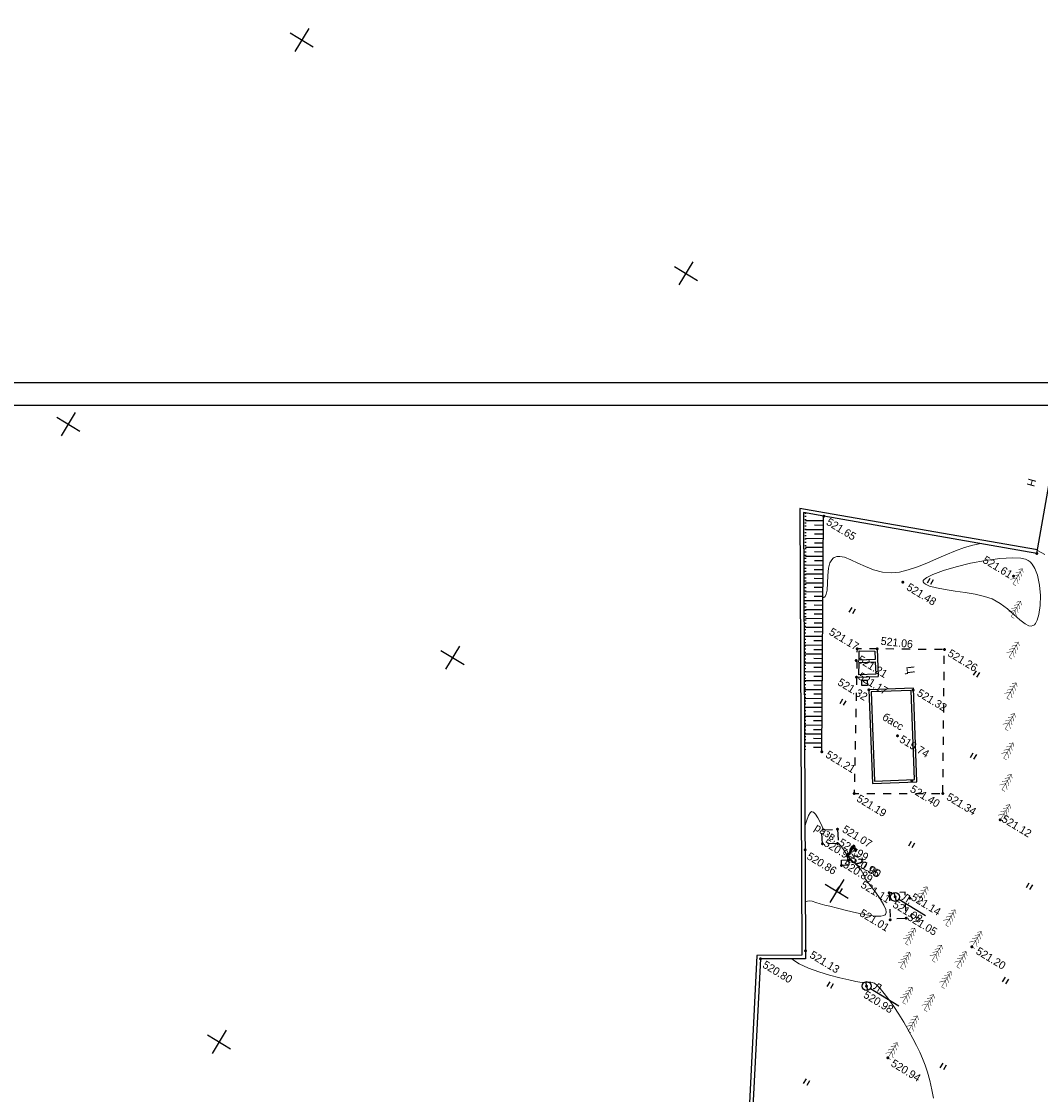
# Model space of a CAD drawing. Header units: millimetres. Extents: x 0 to 1576219, y -334896 to 156638.
# Tile 44 of 63: x 413328 to 526663, y 5792 to 125137. Entities that reach past the tile are written whole.
import ezdxf

# ---------------------------------------------------------------- set-up
doc = ezdxf.new("R2010")
doc.units = ezdxf.units.MM
for name, pattern in [('Д_ТРОТ_ТРУБА', [3, 1.5, -1.5]), ('ДОРОГИ_СТРОЯЩ', [9, 8, -1]), ('ЗД_СТР_РАЗВ', [3, 2, -1]), ('Контура низ откосов  Штриховая 0.1-0.5 - - - - - - -', [0.6, 0.1, -0.5])]:
    doc.linetypes.add(name, pattern=pattern)
for name, color, linetype in [('(001) Сетка', 92, 'Continuous'), ('(004) Точки рельефа', 7, 'Continuous'), ('(004a) Точки рельефа (отк.)', 7, 'Continuous'), ('(007) Здания', 7, 'Continuous'), ('(011) Колодцы', 7, 'Continuous'), ('(022) Возд. Линии', 7, 'Continuous'), ('(025) Дорога', 7, 'Continuous'), ('(028) Гидротехн.', 7, 'Continuous'), ('(031) Горизонтали', 42, 'Continuous'), ('(035) Откосы', 7, 'Continuous'), ('(036) Растительность', 7, 'Continuous'), ('(038) Деревья', 7, 'Continuous'), ('(040) Ограда', 7, 'Continuous')]:
    doc.layers.add(name, color=color, linetype=linetype)
doc.styles.add('BLACK', font='tahomabd.ttf')
doc.styles.add('BM-431', font='txt')
doc.styles.add('D-431', font='txt')
doc.styles.add('P-131', font='txt')
doc.styles.add('S', font='txtwr', dxfattribs={"oblique": 15})
doc.linetypes.add('ОГРАДА_БЕТ', pattern='A,4,["|",Standard,S=0.8,R=0,X=0,Y=-0.8],4', length=8)
doc.linetypes.add('ПОДПОРНАЯ СТЕНКА', pattern='A,2,["V",Standard,S=1.2,R=0,X=0,Y=-1.2],0.2,["V",Standard,S=0.8,R=0,X=0,Y=-0.8],0.25,["V",Standard,S=0.3,R=0,X=0,Y=-0.3],0.25', length=2.7)
doc.dimstyles.new('genplan dimension', dxfattribs={"dimtxt": 1100, "dimasz": 450, "dimexe": 450, "dimexo": 0, "dimgap": 80, "dimtad": 1, "dimlfac": 0.001, "dimtxsty": 'BLACK', "dimblk": 'OBLIQUE', "dimcen": 0, "dimclrd": 186, "dimclre": 186, "dimclrt": 186, "dimadec": 1, "dimazin": 0, "dimtfac": 1, "dimtmove": 0, "dimatfit": 3, "dimldrblk": 'OBLIQUE', "dimfxl": 1, "dimlwd": 9, "dimlwe": 9, "dimarcsym": 0})

# ---------------------------------------------------------------- blocks, each defined once
blk = doc.blocks.new('_Oblique')
at = {"color": 0, "linetype": 'ByBlock', "lineweight": -2}
blk.add_line((-0.5, -0.5), (0.5, 0.5), dxfattribs=at)
blk = doc.blocks.new('*D286')
at = {"color": 186, "lineweight": 9, "transparency": 16777216}
for p, q in [((2255842, -554331), (2330362, -509047)), ((2330350, -509027), (2330595, -509431)), ((2255830, -554312), (2256076, -554716))]:
    blk.add_line(p, q, dxfattribs=at)
at = {"layer": 'Defpoints', "color": 0, "transparency": 16777216}
for p in [(2330350, -509027), (2330362, -509047), (2255830, -554312)]:
    blk.add_point(p, dxfattribs=at)
at = {"color": 186, "lineweight": 9, "transparency": 16777216}
for p, xscale, yscale, zscale, rotation in [((2330362, -509047), 450.0000000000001, 450.0000000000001, 450.0000000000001, 31.28656990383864), ((2255842, -554331), 450, 450, 450, 211.2865699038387)]:
    blk.add_blockref('_Oblique', p, dxfattribs=dict(at, xscale=xscale, yscale=yscale, zscale=zscale, rotation=rotation))
at = {"color": 186, "transparency": 16777216, "insert": (2292697, -531023), "char_height": 1100, "attachment_point": 5, "rotation": 31.28657, "style": 'BLACK'}
blk.add_mtext('87,2', dxfattribs=at)
blk = doc.blocks.new('ell')
at = {"const_width": 0.05}
for points in [[(0, 1.2), (-0.44, 0.76)], [(0, 1.6), (-0.39, 1.21)], [(0, 2), (-0.33, 1.67)], [(0, 0), (0, 2)], [(0, 2), (0.33, 1.67)], [(0, 1.6), (0.39, 1.21)], [(0, 1.2), (0.44, 0.76)], [(0, 0.8), (-0.5, 0.3)], [(0, 0.8), (0.5, 0.3)], [(0, 0), (0.38, 0)]]:
    blk.add_lwpolyline(points, dxfattribs=at)
blk = doc.blocks.new('I04010')
for p, q in [((-0.412273, 0.007146), (-0.412273, 1.207146)), ((0.387727, 1.207146), (0.387727, 0.007146))]:
    blk.add_line(p, q)
blk = doc.blocks.new('Setka')
at = {"layer": '(001) Сетка'}
for p, q in [((0, 1.5), (0, -1.5)), ((-1.5, 0), (1.5, 0))]:
    blk.add_line(p, q, dxfattribs=at)
blk = doc.blocks.new('I03040-flat-1')
at = {"layer": '(028) Гидротехн.'}
blk.add_line((0, 0), (0.4, 0), dxfattribs=at)
for points in [[(-0.03, -0.01), (0.22, -0.01), (-0.03, 1.48), (0.22, 1.48)], [(0.2, 1.26), (0.2, 1.01), (0.68, 1.26), (0.43, 1.01)], [(0.68, 1.26), (0.43, 1.01), (0.68, 0.85), (0.43, 0.85)]]:
    blk.add_trace(points, dxfattribs=at)
at = {"color": 4, "style": 'S', "oblique": 15}
blk.add_attdef('Z', (0.98, -0.06), '', height=1, dxfattribs=at)
blk = doc.blocks.new('I01171-flat-2')
at = {"layer": '(011) Колодцы'}
blk.add_line((-0.36, 0.35), (0.35, -0.35), dxfattribs=at)
blk.add_circle((0, 0), 0.5, dxfattribs=at)
at = {"color": 4, "style": 'S', "oblique": 15}
blk.add_attdef('Z', (0.81, -0.55), '', height=1, dxfattribs=at)
blk = doc.blocks.new('ell-flat-3')
at = {"layer": '(038) Деревья', "const_width": 0.05}
for points in [[(0, 1.2), (-0.44, 0.76)], [(0, 1.6), (-0.39, 1.21)], [(0, 2), (-0.33, 1.67)], [(0, 0), (0, 2)], [(0, 2), (0.33, 1.67)], [(0, 1.6), (0.39, 1.21)], [(0, 1.2), (0.44, 0.76)], [(0, 0.8), (-0.5, 0.3)], [(0, 0.8), (0.5, 0.3)], [(0, 0), (0.38, 0)]]:
    blk.add_lwpolyline(points, dxfattribs=at)
blk = doc.blocks.new('ell-flat-4')
at = {"layer": '(038) Деревья', "const_width": 0.05}
for points in [[(0, 1.2), (-0.44, 0.76)], [(0, 1.6), (-0.39, 1.21)], [(0, 2), (-0.33, 1.67)], [(0, 0), (0, 2)], [(0, 2), (0.33, 1.67)], [(0, 1.6), (0.39, 1.21)], [(0, 1.2), (0.44, 0.76)], [(0, 0.8), (-0.5, 0.3)], [(0, 0.8), (0.5, 0.3)], [(0, 0), (0.38, 0)]]:
    blk.add_lwpolyline(points, dxfattribs=at)
blk = doc.blocks.new('ell-flat-5')
at = {"layer": '(038) Деревья', "const_width": 0.05}
for points in [[(0, 1.2), (-0.44, 0.76)], [(0, 1.6), (-0.39, 1.21)], [(0, 2), (-0.33, 1.67)], [(0, 0), (0, 2)], [(0, 2), (0.33, 1.67)], [(0, 1.6), (0.39, 1.21)], [(0, 1.2), (0.44, 0.76)], [(0, 0.8), (-0.5, 0.3)], [(0, 0.8), (0.5, 0.3)], [(0, 0), (0.38, 0)]]:
    blk.add_lwpolyline(points, dxfattribs=at)
blk = doc.blocks.new('ell-flat-6')
at = {"layer": '(038) Деревья', "const_width": 0.05}
for points in [[(0, 1.2), (-0.44, 0.76)], [(0, 1.6), (-0.39, 1.21)], [(0, 2), (-0.33, 1.67)], [(0, 0), (0, 2)], [(0, 2), (0.33, 1.67)], [(0, 1.6), (0.39, 1.21)], [(0, 1.2), (0.44, 0.76)], [(0, 0.8), (-0.5, 0.3)], [(0, 0.8), (0.5, 0.3)], [(0, 0), (0.38, 0)]]:
    blk.add_lwpolyline(points, dxfattribs=at)
blk = doc.blocks.new('ell-flat-7')
at = {"layer": '(038) Деревья', "const_width": 0.05}
for points in [[(0, 1.2), (-0.44, 0.76)], [(0, 1.6), (-0.39, 1.21)], [(0, 2), (-0.33, 1.67)], [(0, 0), (0, 2)], [(0, 2), (0.33, 1.67)], [(0, 1.6), (0.39, 1.21)], [(0, 1.2), (0.44, 0.76)], [(0, 0.8), (-0.5, 0.3)], [(0, 0.8), (0.5, 0.3)], [(0, 0), (0.38, 0)]]:
    blk.add_lwpolyline(points, dxfattribs=at)
blk = doc.blocks.new('ell-flat-8')
at = {"layer": '(038) Деревья', "const_width": 0.05}
for points in [[(0, 1.2), (-0.44, 0.76)], [(0, 1.6), (-0.39, 1.21)], [(0, 2), (-0.33, 1.67)], [(0, 0), (0, 2)], [(0, 2), (0.33, 1.67)], [(0, 1.6), (0.39, 1.21)], [(0, 1.2), (0.44, 0.76)], [(0, 0.8), (-0.5, 0.3)], [(0, 0.8), (0.5, 0.3)], [(0, 0), (0.38, 0)]]:
    blk.add_lwpolyline(points, dxfattribs=at)
blk = doc.blocks.new('ell-flat-9')
at = {"layer": '(038) Деревья', "const_width": 0.05}
for points in [[(0, 1.2), (-0.44, 0.76)], [(0, 1.6), (-0.39, 1.21)], [(0, 2), (-0.33, 1.67)], [(0, 0), (0, 2)], [(0, 2), (0.33, 1.67)], [(0, 1.6), (0.39, 1.21)], [(0, 1.2), (0.44, 0.76)], [(0, 0.8), (-0.5, 0.3)], [(0, 0.8), (0.5, 0.3)], [(0, 0), (0.38, 0)]]:
    blk.add_lwpolyline(points, dxfattribs=at)
blk = doc.blocks.new('ell-flat-10')
at = {"layer": '(038) Деревья', "const_width": 0.05}
for points in [[(0, 1.2), (-0.44, 0.76)], [(0, 1.6), (-0.39, 1.21)], [(0, 2), (-0.33, 1.67)], [(0, 0), (0, 2)], [(0, 2), (0.33, 1.67)], [(0, 1.6), (0.39, 1.21)], [(0, 1.2), (0.44, 0.76)], [(0, 0.8), (-0.5, 0.3)], [(0, 0.8), (0.5, 0.3)], [(0, 0), (0.38, 0)]]:
    blk.add_lwpolyline(points, dxfattribs=at)
blk = doc.blocks.new('ell-flat-11')
at = {"layer": '(038) Деревья', "const_width": 0.05}
for points in [[(0, 1.2), (-0.44, 0.76)], [(0, 1.6), (-0.39, 1.21)], [(0, 2), (-0.33, 1.67)], [(0, 0), (0, 2)], [(0, 2), (0.33, 1.67)], [(0, 1.6), (0.39, 1.21)], [(0, 1.2), (0.44, 0.76)], [(0, 0.8), (-0.5, 0.3)], [(0, 0.8), (0.5, 0.3)], [(0, 0), (0.38, 0)]]:
    blk.add_lwpolyline(points, dxfattribs=at)
blk = doc.blocks.new('ell-flat-12')
at = {"layer": '(038) Деревья', "const_width": 0.05}
for points in [[(0, 1.2), (-0.44, 0.76)], [(0, 1.6), (-0.39, 1.21)], [(0, 2), (-0.33, 1.67)], [(0, 0), (0, 2)], [(0, 2), (0.33, 1.67)], [(0, 1.6), (0.39, 1.21)], [(0, 1.2), (0.44, 0.76)], [(0, 0.8), (-0.5, 0.3)], [(0, 0.8), (0.5, 0.3)], [(0, 0), (0.38, 0)]]:
    blk.add_lwpolyline(points, dxfattribs=at)
blk = doc.blocks.new('ell-flat-13')
at = {"layer": '(038) Деревья', "const_width": 0.05}
for points in [[(0, 1.2), (-0.44, 0.76)], [(0, 1.6), (-0.39, 1.21)], [(0, 2), (-0.33, 1.67)], [(0, 0), (0, 2)], [(0, 2), (0.33, 1.67)], [(0, 1.6), (0.39, 1.21)], [(0, 1.2), (0.44, 0.76)], [(0, 0.8), (-0.5, 0.3)], [(0, 0.8), (0.5, 0.3)], [(0, 0), (0.38, 0)]]:
    blk.add_lwpolyline(points, dxfattribs=at)
blk = doc.blocks.new('ell-flat-14')
at = {"layer": '(038) Деревья', "const_width": 0.05}
for points in [[(0, 1.2), (-0.44, 0.76)], [(0, 1.6), (-0.39, 1.21)], [(0, 2), (-0.33, 1.67)], [(0, 0), (0, 2)], [(0, 2), (0.33, 1.67)], [(0, 1.6), (0.39, 1.21)], [(0, 1.2), (0.44, 0.76)], [(0, 0.8), (-0.5, 0.3)], [(0, 0.8), (0.5, 0.3)], [(0, 0), (0.38, 0)]]:
    blk.add_lwpolyline(points, dxfattribs=at)
blk = doc.blocks.new('ell-flat-15')
at = {"layer": '(038) Деревья', "const_width": 0.05}
for points in [[(0, 1.2), (-0.44, 0.76)], [(0, 1.6), (-0.39, 1.21)], [(0, 2), (-0.33, 1.67)], [(0, 0), (0, 2)], [(0, 2), (0.33, 1.67)], [(0, 1.6), (0.39, 1.21)], [(0, 1.2), (0.44, 0.76)], [(0, 0.8), (-0.5, 0.3)], [(0, 0.8), (0.5, 0.3)], [(0, 0), (0.38, 0)]]:
    blk.add_lwpolyline(points, dxfattribs=at)
blk = doc.blocks.new('ell-flat-16')
at = {"layer": '(038) Деревья', "const_width": 0.05}
for points in [[(0, 1.2), (-0.44, 0.76)], [(0, 1.6), (-0.39, 1.21)], [(0, 2), (-0.33, 1.67)], [(0, 0), (0, 2)], [(0, 2), (0.33, 1.67)], [(0, 1.6), (0.39, 1.21)], [(0, 1.2), (0.44, 0.76)], [(0, 0.8), (-0.5, 0.3)], [(0, 0.8), (0.5, 0.3)], [(0, 0), (0.38, 0)]]:
    blk.add_lwpolyline(points, dxfattribs=at)
blk = doc.blocks.new('ell-flat-17')
at = {"layer": '(038) Деревья', "const_width": 0.05}
for points in [[(0, 1.2), (-0.44, 0.76)], [(0, 1.6), (-0.39, 1.21)], [(0, 2), (-0.33, 1.67)], [(0, 0), (0, 2)], [(0, 2), (0.33, 1.67)], [(0, 1.6), (0.39, 1.21)], [(0, 1.2), (0.44, 0.76)], [(0, 0.8), (-0.5, 0.3)], [(0, 0.8), (0.5, 0.3)], [(0, 0), (0.38, 0)]]:
    blk.add_lwpolyline(points, dxfattribs=at)
blk = doc.blocks.new('ell-flat-18')
at = {"layer": '(038) Деревья', "const_width": 0.05}
for points in [[(0, 1.2), (-0.44, 0.76)], [(0, 1.6), (-0.39, 1.21)], [(0, 2), (-0.33, 1.67)], [(0, 0), (0, 2)], [(0, 2), (0.33, 1.67)], [(0, 1.6), (0.39, 1.21)], [(0, 1.2), (0.44, 0.76)], [(0, 0.8), (-0.5, 0.3)], [(0, 0.8), (0.5, 0.3)], [(0, 0), (0.38, 0)]]:
    blk.add_lwpolyline(points, dxfattribs=at)
blk = doc.blocks.new('I01171-flat-3')
at = {"layer": '(011) Колодцы'}
blk.add_line((-0.36, 0.35), (0.35, -0.35), dxfattribs=at)
blk.add_circle((0, 0), 0.5, dxfattribs=at)
at = {"color": 4, "style": 'S', "oblique": 15}
blk.add_attdef('Z', (0.81, -0.55), '', height=1, dxfattribs=at)
blk = doc.blocks.new('A$C05d28b1e')
at = {"layer": '(004) Точки рельефа', "color": 7, "linetype": 'ByBlock', "lineweight": -2}
for p in [(-66136, 181489), (-67057, 177960), (-88538, 172723), (-77229, 171004), (-69382, 167003), (-75815, 163183), (-77731, 162048), (-70010, 161343), (-74238, 158818), (-68851, 156117), (-54227, 154050), (-61218, 153257), (-64905, 152644), (-75130, 150224), (-69649, 148129), (-69153, 143765), (-66646, 141764), (-71058, 139940), (-60568, 140704), (-59788, 140654), (-49599, 140351), (-58913, 138200), (-65180, 130363), (-57345, 130523), (-68996, 126975), (-51162, 124931)]:
    blk.add_point(p, dxfattribs=at)
at = {"layer": '(004a) Точки рельефа (отк.)', "color": 7, "linetype": 'ByBlock', "lineweight": -2}
for p in [(-77131, 160896), (-76122, 159308), (-68358, 142401), (-69749, 141485), (-66324, 141497), (-58325, 141379), (-66682, 140556), (-57515, 139277)]:
    blk.add_point(p, dxfattribs=at)
at = {"layer": '(007) Здания', "ltscale": 600}
for points in [[(-66136, 181489), (-71031, 193998)], [(-75815, 163183), (-74126, 160627)], [(-76122, 159308), (-74126, 160627)]]:
    blk.add_lwpolyline(points, dxfattribs=at)
for points in [[(-74238, 158818), (-68495, 150128), (-64357, 152863), (-70100, 161553)], [(-73892, 158747), (-68424, 150475), (-64703, 152934), (-70171, 161207)]]:
    blk.add_lwpolyline(points, close=True, dxfattribs=at)
at = {"layer": '(007) Здания', "linetype": 'ЗД_СТР_РАЗВ', "ltscale": 600}
blk.add_lwpolyline([(-69153, 143765), (-68285, 142452), (-69749, 141485), (-70617, 142798)], close=True, dxfattribs=at)
at = {"layer": '(022) Возд. Линии', "color": 0, "ltscale": 600, "flags": 128}
for points in [[(-59286, 140657), (-55825, 140657)], [(-56840, 130523), (-53123, 130528)]]:
    blk.add_lwpolyline(points, dxfattribs=at)
at = {"layer": '(025) Дорога', "linetype": 'Д_ТРОТ_ТРУБА', "ltscale": 600, "flags": 128}
blk.add_lwpolyline([(-61218, 153257), (-69382, 167003), (-77731, 162048), (-69649, 148129), (-61218, 153257)], dxfattribs=at)
blk.add_lwpolyline([(-60568, 140704), (-58983, 138306), (-57515, 139277), (-59100, 141675)], close=True, dxfattribs=at)
at = {"layer": '(031) Горизонтали', "color": 42, "linetype": 'Continuous', "lineweight": 0, "ltscale": 600}
for points in [[(-65334, 181832), (-66168, 181812), (-66257, 181799)], [(-72037, 179180), (-72705, 178593), (-73372, 177860), (-74039, 177018), (-74708, 176105), (-75379, 175159), (-76054, 174217), (-76735, 173317), (-77422, 172497), (-78116, 171794), (-78820, 171246), (-79742, 170780), (-80709, 170491), (-81681, 170324), (-82615, 170224), (-83472, 170136), (-84210, 170005), (-84687, 169832), (-84966, 169644), (-85109, 169484), (-85166, 169393), (-85219, 169280), (-85277, 169040), (-85264, 168644), (-85099, 168071), (-84740, 167318), (-84322, 166576), (-83965, 165897), (-83802, 165437), (-83791, 165158), (-83852, 165010), (-83905, 164949), (-83919, 164939)], [(-70456, 142904), (-70482, 142924), (-71065, 143344), (-71686, 143727), (-72142, 143931), (-72428, 143988), (-72579, 143967), (-72640, 143936), (-72682, 143893), (-72726, 143746), (-72711, 143395), (-72572, 142731), (-72404, 142126)], [(-68019, 134986), (-68018, 134988), (-67975, 135063), (-67876, 135191), (-67699, 135336), (-67414, 135461), (-66992, 135560), (-66510, 135659), (-65985, 135825), (-65457, 136006), (-64626, 136258), (-63607, 136567), (-62513, 136918), (-61459, 137295), (-60559, 137683), (-60026, 137991), (-59775, 138216), (-59691, 138361), (-59677, 138432), (-59681, 138512), (-59739, 138673), (-59935, 138914), (-60362, 139231), (-61075, 139608), (-61877, 139950), (-62648, 140244), (-63271, 140476), (-63625, 140630), (-63885, 140808), (-64079, 140964), (-64277, 141108), (-64550, 141253), (-64903, 141372), (-65362, 141487), (-65828, 141589), (-66201, 141668), (-66382, 141718), (-66497, 141840), (-66567, 141931), (-66652, 141935), (-66723, 141928), (-66805, 141891), (-66992, 141981), (-67432, 142182), (-67961, 142391), (-68300, 142474)], [(-44500, 123743), (-45127, 124438), (-45890, 125206), (-46575, 125850), (-47213, 126400), (-47835, 126884), (-48471, 127330), (-49153, 127767), (-49911, 128223), (-50777, 128728), (-51720, 129249), (-52667, 129731), (-53589, 130164), (-54456, 130538), (-55238, 130844), (-55904, 131072), (-56424, 131212), (-56769, 131254), (-57177, 131159), (-57486, 130956), (-57800, 130715), (-58222, 130505), (-58637, 130359), (-59374, 130102), (-60352, 129781), (-61487, 129441), (-62699, 129127), (-63906, 128884), (-65025, 128759), (-65801, 128773), (-66006, 128811)]]:
    blk.add_lwpolyline(points, dxfattribs=at)
blk.add_lwpolyline([(-62299, 174481), (-62264, 174565), (-62228, 174768), (-62255, 175155), (-62423, 175793), (-62819, 176717), (-63380, 177697), (-64065, 178640), (-64832, 179454), (-65476, 179948), (-65962, 180198), (-66283, 180294), (-66441, 180320), (-66573, 180325), (-66873, 180282), (-67399, 180099), (-68222, 179658), (-69385, 178854), (-70627, 177847), (-71868, 176721), (-73032, 175563), (-74040, 174456), (-74815, 173485), (-75213, 172863), (-75357, 172515), (-75370, 172350), (-75349, 172290), (-75310, 172236), (-75196, 172161), (-74943, 172121), (-74468, 172184), (-73695, 172416), (-72772, 172768), (-71751, 173191), (-70688, 173634), (-69636, 174045), (-68647, 174373), (-67777, 174567), (-66752, 174613), (-65744, 174516), (-64791, 174350), (-63931, 174190), (-63204, 174109), (-62743, 174151), (-62480, 174270), (-62350, 174400), (-62299, 174481)], close=True, dxfattribs=at)
at = {"layer": '(035) Откосы', "ltscale": 600}
for p, q in [((-90036, 171257), (-88309, 172289)), ((-88918, 171350), (-88056, 171865)), ((-89524, 170412), (-87802, 171440)), ((-88409, 170502), (-87549, 171016)), ((-89013, 169566), (-87296, 170592)), ((-88501, 168720), (-86789, 169743)), ((-87899, 169655), (-87042, 170167)), ((-87989, 167875), (-86282, 168894)), ((-87390, 168808), (-86535, 169319)), ((-86880, 167961), (-86028, 168470)), ((-87477, 167029), (-85775, 168046)), ((-86965, 166184), (-85268, 167197)), ((-86371, 167114), (-85521, 167621)), ((-86453, 165338), (-84761, 166348)), ((-85862, 166267), (-85014, 166773)), ((-85352, 165420), (-84508, 165924)), ((-85941, 164492), (-84254, 165500)), ((-84843, 164572), (-84001, 165075)), ((-85429, 163647), (-83747, 164651)), ((-84917, 162801), (-83240, 163802)), ((-84333, 163725), (-83494, 164227)), ((-84405, 161955), (-82733, 162954)), ((-83824, 162878), (-82987, 163378)), ((-83315, 162031), (-82480, 162529)), ((-83893, 161110), (-82227, 162105)), ((-83381, 160264), (-81720, 161256)), ((-82805, 161184), (-81973, 161681)), ((-82869, 159418), (-81213, 160408)), ((-82296, 160337), (-81466, 160832)), ((-81786, 159490), (-80959, 159984)), ((-82357, 158573), (-80706, 159559)), ((-81277, 158642), (-80452, 159135)), ((-81846, 157727), (-80199, 158711)), ((-81334, 156881), (-79692, 157862)), ((-80768, 157795), (-79946, 158286)), ((-80822, 156036), (-79185, 157013)), ((-80258, 156948), (-79439, 157438)), ((-79749, 156101), (-78932, 156589)), ((-80310, 155190), (-78678, 156165)), ((-79798, 154344), (-78171, 155316)), ((-79239, 155254), (-78425, 155740)), ((-79286, 153499), (-77664, 154467)), ((-78730, 154407), (-77918, 154892)), ((-78220, 153559), (-77411, 154043)), ((-78774, 152653), (-77158, 153619)), ((-78262, 151807), (-76651, 152770)), ((-77711, 152712), (-76904, 153194)), ((-77750, 150962), (-76144, 151921)), ((-77202, 151865), (-76397, 152346)), ((-77238, 150116), (-75637, 151073)), ((-76692, 151018), (-75890, 151497)), ((-76183, 150171), (-75383, 150648))]:
    blk.add_line(p, q, dxfattribs=at)
at = {"layer": '(035) Откосы', "linetype": 'ПОДПОРНАЯ СТЕНКА', "ltscale": 600}
for p, q in [((-77390, 161959), (-75893, 162848)), ((-76873, 161068), (-77390, 161959))]:
    blk.add_line(p, q, dxfattribs=at)
at = {"layer": '(035) Откосы', "linetype": 'Контура низ откосов  Штриховая 0.1-0.5 - - - - - - -', "ltscale": 600}
blk.add_lwpolyline([(-90467, 171968), (-76780, 149360)], dxfattribs=at)
at = {"layer": '(035) Откосы', "ltscale": 600}
blk.add_lwpolyline([(-75130, 150224), (-88563, 172713)], dxfattribs=at)
at = {"layer": '(035) Откосы', "linetype": 'ПОДПОРНАЯ СТЕНКА', "ltscale": 600, "flags": 128}
for points in [[(-75893, 162848), (-75372, 162060)], [(-75372, 162060), (-76873, 161068)], [(-76747, 160851), (-75234, 161851)], [(-75234, 161851), (-74472, 160698)], [(-76052, 159654), (-76747, 160851)], [(-74472, 160698), (-76052, 159654)]]:
    blk.add_lwpolyline(points, dxfattribs=at)
for points in [[(-75465, 159314), (-74955, 159651), (-74632, 159162), (-75142, 158825)], [(-66324, 141497), (-66000, 141010), (-66682, 140556), (-67006, 141043)]]:
    blk.add_lwpolyline(points, close=True, dxfattribs=at)
at = {"layer": '(040) Ограда', "ltscale": 600, "flags": 128}
for points in [[(-66282, 181861), (-88684, 173095), (-91271, 172083), (-65521, 130154), (-65264, 129736)], [(-65264, 129736), (-69528, 127118), (-60665, 110686), (-137359, 64080), (-200340, 25826), (-120613, -95364), (-115995, -101905)]]:
    blk.add_lwpolyline(points, dxfattribs=at)
at = {"layer": '(040) Ограда', "linetype": 'ОГРАДА_БЕТ', "ltscale": 600, "flags": 128}
for points in [[(-66136, 181489), (-88538, 172723), (-90680, 171885), (-65180, 130363), (-64714, 129605)], [(-64714, 129605), (-68996, 126975), (-60133, 110541), (-137151, 63738), (-199778, 25699), (-120282, -95139), (-115668, -101674)]]:
    blk.add_lwpolyline(points, dxfattribs=at)
at = {"layer": '(001) Сетка', "xscale": 1000, "yscale": 1000, "zscale": 1000}
for p in [(-165665, 187831), (-115665, 187831), (-165665, 137831), (-115665, 137831), (-65665, 137831), (-115665, 87831)]:
    blk.add_blockref('Setka', p, dxfattribs=at)
at = {"layer": '(022) Возд. Линии', "xscale": 1000, "yscale": 1000, "zscale": 1000}
for name, p in [('ell-flat-11', (-66651, 177203)), ('ell-flat-12', (-64934, 174003)), ('ell-flat-13', (-62788, 170005)), ('ell-flat-14', (-60642, 166005)), ('ell-flat-15', (-59019, 162979)), ('ell-flat-16', (-57478, 160109)), ('ell-flat-17', (-55817, 157012)), ('ell-flat-18', (-54227, 154050)), ('I03040-flat-1', (-66746, 141769)), ('ell-flat-4', (-57325, 141480)), ('ell-flat-3', (-53342, 140902)), ('ell-flat-10', (-49599, 140351)), ('I01171-flat-3', (-59786, 140657)), ('ell-flat-9', (-49881, 137569)), ('ell-flat-8', (-50162, 134797)), ('ell-flat-7', (-50486, 131596)), ('I01171-flat-2', (-57340, 130523)), ('ell-flat-6', (-50785, 128646)), ('ell-flat-5', (-51162, 124931))]:
    blk.add_blockref(name, p, dxfattribs=at)
at = {"layer": '(036) Растительность', "linetype": 'Continuous', "xscale": 500, "yscale": 500, "zscale": 500}
for p in [(-74646, 172380), (-64920, 166245), (-80380, 165076), (-60471, 158265), (-75976, 155862), (-47625, 149127), (-61235, 146291), (-44453, 138785), (-65493, 137784), (-60842, 128221), (-45409, 127015), (-57487, 117631)]:
    blk.add_blockref('I04010', p, dxfattribs=at)
at = {"layer": '(038) Деревья', "linetype": 'Continuous', "xscale": 1000, "yscale": 1000, "zscale": 1000}
for p in [(-56102, 136822), (-52581, 136751), (-55195, 134243), (-52967, 131051)]:
    blk.add_blockref('ell', p, dxfattribs=at)
at = {"layer": '(004) Точки рельефа', "linetype": 'ByBlock', "char_height": 875, "attachment_point": 4, "style": 'D-431'}
for s, insert in [('521.61', (-70864, 177926)), ('521.65', (-87927, 172495)), ('521.48', (-76539, 170934)), ('521.26', (-68799, 167037)), ('521.17', (-81316, 162211)), ('521.32', (-69430, 161487)), ('521.32', (-77582, 157924)), ('519.74', (-68422, 156069)), ('521.12', (-54102, 154400)), ('521.34', (-60622, 153307)), ('521.40', (-64536, 151957)), ('521.21', (-74556, 150351)), ('521.19', (-69068, 147964)), ('521.07', (-68654, 144212)), ('521.00', (-66077, 141878)), ('521.20', (-48921, 140351)), ('520.86', (-70469, 139599)), ('521.11', (-63700, 140011)), ('521.08', (-59525, 139981)), ('521.01', (-62173, 137247)), ('521.13', (-64498, 130395)), ('520.98', (-57083, 129705)), ('520.80', (-68409, 126734)), ('520.94', (-50513, 124778))]:
    blk.add_mtext(s, dxfattribs=dict(at, insert=insert))
at = {"layer": '(004) Точки рельефа', "linetype": 'ByBlock', "insert": (-75921, 164164), "char_height": 875, "attachment_point": 4, "rotation": 25.21221, "style": 'D-431'}
blk.add_mtext('521.06', dxfattribs=at)
at = {"layer": '(004a) Точки рельефа (отк.)', "linetype": 'ByBlock', "char_height": 875, "attachment_point": 4, "style": 'D-431'}
for s, insert in [('521.21', (-77006, 161246)), ('521.17', (-75997, 159658)), ('520.99', (-68233, 142751)), ('520.96', (-69624, 141835)), ('520.95', (-66199, 141847)), ('521.14', (-58200, 141729)), ('520.89', (-66557, 140906)), ('521.05', (-57390, 139627))]:
    blk.add_mtext(s, dxfattribs=dict(at, insert=insert))
at = {"layer": '(007) Здания', "style": 'P-131'}
blk.add_text('Н', height=880, rotation=285.79691, dxfattribs=at).set_placement((-71287, 188195))
at = {"layer": '(007) Здания', "style": 'BM-431'}
for s, p in [('басс', (-71352, 156757)), ('разв.', (-71412, 142358))]:
    blk.add_text(s, height=880, dxfattribs=at).set_placement(p)
at = {"layer": '(011) Колодцы', "style": 'BM-431'}
for p in [(-59053, 140779), (-56607, 130646)]:
    blk.add_text('Л.', height=875, dxfattribs=at).set_placement(p)
at = {"layer": '(025) Дорога', "linetype": 'ДОРОГИ_СТРОЯЩ', "style": 'BM-431'}
blk.add_text('Ц', height=875, rotation=307.89238, dxfattribs=at).set_placement((-72023, 163198))
blk = doc.blocks.new('A$C2cdd6916')
dim = blk.add_linear_dim(base=(19119.199, 52493.966), p1=(-55412.06, 7228.836), p2=(19107.367, 52513.437), angle=31.2865699, dimstyle='genplan dimension')
dim.commit()
dim.dimension.update_dxf_attribs({"geometry": '*D286', "text_midpoint": (-18545.182, 30517.578), "insert": (-2311242.442, 561540.579)})

msp = doc.modelspace()

# ---------------------------------------------------------------- block references
at = {"rotation": 328.7134303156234}
msp.add_blockref('A$C2cdd6916', (419032.883, -39085.273, -3656), dxfattribs=at)

# ---------------------------------------------------------------- next in the draw order: block references
at = {"color": 5, "lineweight": 50, "rotation": 328.7134303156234}
msp.add_blockref('A$C05d28b1e', (488531.156, -123473.137), dxfattribs=at)

# ---------------------------------------------------------------- next in the draw order: linework, layer by layer
msp.add_lwpolyline([(299992.069, -212044.215), (720492.069, -212044.215), (720492.069, 84955.785), (299992.069, 84955.785)], close=True)
msp.add_lwpolyline([(717992.069, -209544.215), (309992.069, -209544.215), (309992.069, 82455.785), (717992.069, 82455.785), (717992.069, -209544.215)])

doc.saveas('drawing.dxf')
